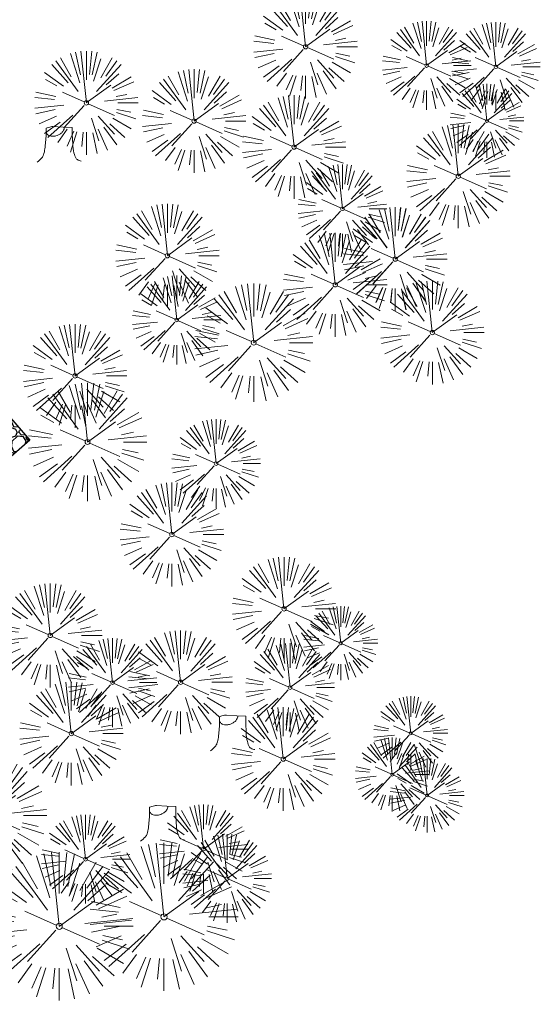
# Model space of a CAD drawing. Header units: feet. Extents: x 1134296 to 1140710, y 647902 to 649877.
# Tile 46 of 66: x 1135107 to 1135212, y 648709 to 648909. Entities that reach past the tile are written whole.
import ezdxf

# ---------------------------------------------------------------- set-up
doc = ezdxf.new("R2010")
doc.units = ezdxf.units.FT
doc.header["$MEASUREMENT"] = 0
for name, color, linetype in [('C-CAMPSITE-PADS', 6, 'Continuous'), ('C-PRKG-ASPH', 5, 'Continuous'), ('C-SWLK-GRVL-PATT', 8, 'Continuous'), ('G-TEXT-ST02', 2, 'Continuous'), ('G-XREF', 7, 'Continuous')]:
    doc.layers.add(name, color=color, linetype=linetype)
doc.layers.add('V-SITE-VEGE', color=8, linetype='Continuous', lineweight=18)

# ---------------------------------------------------------------- blocks, each defined once
blk = doc.blocks.new('V-SITE-VEGE-Coniferious Tree 2')
at = {"color": 0, "linetype": 'ByBlock'}
for p, q in [((-0.0626, 0.1926), (-0.1545, 0.4755)), ((-0.0575, 0.2704), (-0.104, 0.4891)), ((-0.0003, 0.0026), (-0.0523, 0.4973)), ((0, 0.2219), (0, 0.5)), ((0.0289, 0.2753), (0.0522, 0.4973)), ((0.0572, 0.2693), (0.1039, 0.4891)), ((-0.0791, 0.1089), (-0.2939, 0.4045)), ((-0.146, 0.2528), (-0.25, 0.433)), ((0.0685, 0.211), (0.1382, 0.4256)), ((0.1391, 0.2411), (0.25, 0.433)), ((0.1869, 0.2573), (0.2939, 0.4045)), ((-0.1757, 0.1951), (-0.3346, 0.3716)), ((0.0978, 0.1086), (0.3345, 0.3716)), ((-0.2201, 0.1599), (-0.4046, 0.2939)), ((0.192, 0.1729), (0.3116, 0.2806)), ((-0.2844, 0.1642), (-0.3931, 0.227)), ((0.2488, 0.1436), (0.433, 0.25)), ((0.2659, 0.1184), (0.4568, 0.2034)), ((-0.0009, -0.0007), (0.235, 0.1707)), ((-0.2961, 0.0629), (-0.4891, 0.1039)), ((-0.0199, 0.0089), (-0.2319, 0.1032)), ((0.2873, 0.0611), (0.3885, 0.0826)), ((-0.306, 0.0322), (-0.4973, 0.0523)), ((0.1731, 0.0182), (0.4972, 0.0523)), ((0.3025, 0), (0.5, 0)), ((-0.2183, -0.0229), (-0.4973, -0.0523)), ((-0.3022, -0.0642), (-0.4891, -0.1039)), ((-0.023, -0.0255), (-0.2138, -0.2374)), ((0.0185, -0.0083), (0.272, -0.1211)), ((0.2936, -0.0624), (0.4274, -0.0908)), ((-0.2881, -0.1283), (-0.4568, -0.2034)), ((-0.132, -0.1189), (-0.3716, -0.3346)), ((0.1144, -0.1271), (0.2718, -0.3019)), ((0.2891, -0.094), (0.4755, -0.1545)), ((-0.2545, -0.1849), (-0.4046, -0.2939)), ((0.0478, -0.1473), (0.1192, -0.3671)), ((0.2555, -0.1475), (0.433, -0.25)), ((-0.1843, -0.2536), (-0.2767, -0.3808)), ((0.1131, -0.2541), (0.2033, -0.4568)), ((0.1689, -0.2325), (0.2939, -0.4045)), ((0.2254, -0.2029), (0.3716, -0.3346)), ((-0.1214, -0.2725), (-0.1856, -0.4168)), ((-0.091, -0.2799), (-0.1545, -0.4755)), ((-0.0297, -0.2818), (-0.0443, -0.4216)), ((0, -0.2818), (0, -0.5)), ((0.061, -0.2873), (0.1039, -0.4891))]:
    blk.add_line(p, q, dxfattribs=at)
blk.add_circle((0, 0), 0.0208)
blk = doc.blocks.new('V-SITE-VEGE-Stump')
for points in [[(-0.1229, -0.0143, 0.052613), (-0.0986, 0.0077, 0.106195), (-0.0905, 0.0219, 0.044862), (-0.0837, 0.0527, 0.020074), (-0.0776, 0.1229, 0.011675), (-0.0773, 0.1364, 0.007866), (-0.0776, 0.1565)], [(-0.0776, 0.1565, -0.027668), (-0.0534, 0.1634, -0.067978), (-0.0432, 0.1643), (0.0086, 0.1616), (0.054, 0.1591)], [(0.0151, 0.1613, -0.082864), (0.0081, 0.142, -0.111324), (-0.0021, 0.1306, -0.039313), (-0.0159, 0.1223, -0.049197), (-0.028, 0.1177, -0.066002), (-0.0447, 0.1155, -0.070187), (-0.0604, 0.1177, -0.114859), (-0.0685, 0.1223, -0.075938), (-0.0773, 0.1332)], [(0.054, 0.1591, 0.004334), (0.0538, 0.1369, 0.008344), (0.054, 0.1254), (0.0561, 0.0762, 0.046252), (0.0624, 0.0317, 0.069625), (0.0733, 0.0038, 0.149725), (0.0794, -0.002, 0.058523), (0.0992, -0.0091)]]:
    blk.add_lwpolyline(points, format="xyb")
blk = doc.blocks.new('C_XBASE-PACTOLA_02403811')
at = {"layer": 'V-SITE-VEGE'}
for name, p, xscale, yscale, zscale in [('V-SITE-VEGE-Coniferious Tree 2', (1135164.56, 648903.11), 20.99974632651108, 20.99974632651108, 20.99974632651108), ('V-SITE-VEGE-Coniferious Tree 2', (1135189.09, 648899.31), 17.99978256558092, 17.99978256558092, 17.99978256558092), ('V-SITE-VEGE-Coniferious Tree 2', (1135203.11, 648899.07), 17.99978256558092, 17.99978256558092, 17.99978256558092), ('V-SITE-VEGE-Coniferious Tree 2', (1135120.17, 648891.74), 20.99974632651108, 20.99974632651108, 20.99974632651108), ('V-SITE-VEGE-Coniferious Tree 2', (1135141.99, 648888.06), 20.99974632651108, 20.99974632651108, 20.99974632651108), ('V-SITE-VEGE-Coniferious Tree 2', (1135201.3, 648888.1), 14.99981880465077, 14.99981880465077, 14.99981880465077), ('V-SITE-VEGE-Coniferious Tree 2', (1135162.23, 648882.79), 20.99974632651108, 20.99974632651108, 20.99974632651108), ('V-SITE-VEGE-Coniferious Tree 2', (1135195.5, 648876.89), 20.99974632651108, 20.99974632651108, 20.99974632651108), ('V-SITE-VEGE-Stump', (1135115.14, 648880.33), 40.31522404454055, 40.31522404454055, 40.31522404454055), ('V-SITE-VEGE-Coniferious Tree 2', (1135172.02, 648870.3), 17.99978256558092, 17.99978256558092, 17.99978256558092), ('V-SITE-VEGE-Coniferious Tree 2', (1135136.59, 648860.8), 20.99974632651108, 20.99974632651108, 20.99974632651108), ('V-SITE-VEGE-Coniferious Tree 2', (1135182.71, 648860.1), 20.99974632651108, 20.99974632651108, 20.99974632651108), ('V-SITE-VEGE-Coniferious Tree 2', (1135182.73, 648860.1), 20.99974632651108, 20.99974632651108, 20.99974632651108), ('V-SITE-VEGE-Coniferious Tree 2', (1135170.57, 648854.9), 20.99974632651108, 20.99974632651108, 20.99974632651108), ('V-SITE-VEGE-Coniferious Tree 2', (1135138.48, 648847.78), 17.99978256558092, 17.99978256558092, 17.99978256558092), ('V-SITE-VEGE-Coniferious Tree 2', (1135190.24, 648845.23), 20.99974632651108, 20.99974632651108, 20.99974632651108), ('V-SITE-VEGE-Coniferious Tree 2', (1135117.87, 648836.45), 20.99974632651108, 20.99974632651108, 20.99974632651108), ('V-SITE-VEGE-Coniferious Tree 2', (1135146.45, 648818.71), 17.99978256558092, 17.99978256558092, 17.99978256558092), ('V-SITE-VEGE-Coniferious Tree 2', (1135137.48, 648804.34), 20.99974632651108, 20.99974632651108, 20.99974632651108), ('V-SITE-VEGE-Coniferious Tree 2', (1135160.2, 648789.28), 20.99974632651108, 20.99974632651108, 20.99974632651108), ('V-SITE-VEGE-Coniferious Tree 2', (1135112.86, 648783.89), 20.99974632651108, 20.99974632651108, 20.99974632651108), ('V-SITE-VEGE-Coniferious Tree 2', (1135171.69, 648782.33), 14.99981880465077, 14.99981880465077, 14.99981880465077), ('V-SITE-VEGE-Coniferious Tree 2', (1135139.24, 648774.42), 20.99974632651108, 20.99974632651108, 20.99974632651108), ('V-SITE-VEGE-Coniferious Tree 2', (1135125.47, 648774.35), 17.99978256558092, 17.99978256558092, 17.99978256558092), ('V-SITE-VEGE-Coniferious Tree 2', (1135161.42, 648773.34), 17.99978256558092, 17.99978256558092, 17.99978256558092), ('V-SITE-VEGE-Coniferious Tree 2', (1135117.12, 648764.02), 20.99974632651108, 20.99974632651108, 20.99974632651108), ('V-SITE-VEGE-Coniferious Tree 2', (1135185.87, 648764.08), 14.99981880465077, 14.99981880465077, 14.99981880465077), ('V-SITE-VEGE-Stump', (1135150.27, 648761.14), 40.31522404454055, 40.31522404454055, 40.31522404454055), ('V-SITE-VEGE-Coniferious Tree 2', (1135160.03, 648758.87), 20.99974632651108, 20.99974632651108, 20.99974632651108), ('V-SITE-VEGE-Coniferious Tree 2', (1135182.12, 648755.73), 14.99981880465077, 14.99981880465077, 14.99981880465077), ('V-SITE-VEGE-Coniferious Tree 2', (1135189.18, 648751.5), 14.99981880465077, 14.99981880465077, 14.99981880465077), ('V-SITE-VEGE-Coniferious Tree 2', (1135143.91, 648740.65), 17.99978256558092, 17.99978256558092, 17.99978256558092), ('V-SITE-VEGE-Coniferious Tree 2', (1135120.01, 648738.6), 17.99978256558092, 17.99978256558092, 17.99978256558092), ('V-SITE-VEGE-Stump', (1135136.1, 648742.82), 40.31522404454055, 40.31522404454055, 40.31522404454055), ('V-SITE-VEGE-Coniferious Tree 2', (1135148.68, 648734.68), 17.99978256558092, 17.99978256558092, 17.99978256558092), ('V-SITE-VEGE-Coniferious Tree 2', (1135135.88, 648726.92), 29.99963760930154, 29.99963760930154, 29.99963760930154), ('V-SITE-VEGE-Coniferious Tree 2', (1135114.67, 648725), 29.99963760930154, 29.99963760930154, 29.99963760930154)]:
    blk.add_blockref(name, p, dxfattribs=dict(at, xscale=xscale, yscale=yscale, zscale=zscale))
at = {"layer": 'V-SITE-VEGE', "xscale": 23.99971008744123, "yscale": 23.99971008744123, "zscale": 23.99971008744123, "rotation": 8.537736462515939e-07}
for p in [(1135154.06, 648843.18), (1135120.41, 648823.07), (1135100.16, 648747.42)]:
    blk.add_blockref('V-SITE-VEGE-Coniferious Tree 2', p, dxfattribs=at)
blk = doc.blocks.new('C_PBASE-PACTOLA_02403811')
at = {"layer": 'C-CAMPSITE-PADS'}
blk.add_lwpolyline([(1135069.55, 648810.56), (1135098.21, 648835.51), (1135108.72, 648823.45), (1135080.06, 648798.49)], close=True, dxfattribs=at)
blk = doc.blocks.new('C_PHTCH-PACTOLA_02403811')
at = {"layer": 'C-PRKG-ASPH'}
h = blk.add_hatch(dxfattribs=at)
h.set_pattern_fill('ANSI31', color=256, scale=10, angle=70)
edge = h.paths.add_edge_path(flags=16)
edge.add_arc((1135093.57, 648760.36), 542, 143.5704, 153.2664, ccw=False)
edge.add_arc((1135093.57, 648760.36), 542, 133.8743, 143.5704, ccw=False)
edge.add_line((1134717.92, 649151.06), (1134791.74, 649222.04))
edge.add_arc((1134924.81, 649083.64), 192, 124.3358, 133.8743, ccw=False)
edge.add_line((1134816.52, 649242.18), (1134837.54, 649256.54))
edge.add_arc((1134886.61, 649184.7), 87, 64.8666, 124.3358, ccw=False)
edge.add_line((1134923.57, 649263.47), (1134945.86, 649253.01))
edge.add_arc((1134736.9, 648807.59), 492, 56.4591, 64.8666, ccw=False)
edge.add_line((1135008.74, 649217.67), (1135070.9, 649176.46))
edge.add_arc((1135036.64, 649124.78), 62, -10.868, 56.4591, ccw=False)
edge.add_line((1135097.53, 649113.09), (1135091.83, 649083.4))
edge.add_arc((1135001.48, 649100.74), 92, 337.8486, 349.132, ccw=False)
edge.add_line((1135086.69, 649066.05), (1135029.44, 648925.41))
edge.add_arc((1134573.75, 649110.92), 492, 335.736, 337.8486, ccw=False)
edge.add_line((1135022.29, 648908.74), (1134970.11, 648792.98))
edge.add_line((1134970.11, 648792.98), (1134955.07, 648759.62))
edge.add_arc((1134506.53, 648961.81), 492, 331.3466, 335.736, ccw=False)
edge.add_line((1134938.28, 648725.89), (1134902.77, 648660.9))
edge.add_arc((1134778.16, 648728.99), 142, 305.9573, 331.3466, ccw=False)
edge.add_line((1134861.54, 648614.05), (1134757.48, 648538.57))
edge.add_arc((1134835.58, 648430.91), 133, 125.9573, 166.4172)
edge.add_arc((1134672.28, 648470.36), 35, 244.1086, 346.4172, ccw=False)
edge.add_arc((1134691.46, 648509.91), 78.96, 214.9055, 244.1168, ccw=False)
edge.add_line((1134626.71, 648464.73), (1134623.06, 648469.96))
edge.add_arc((1134821.51, 648608.47), 242, 191.1168, 214.9138, ccw=False)
edge.add_line((1134584.05, 648561.81), (1134566.4, 648651.59))
edge.add_arc((1135049.17, 648746.46), 492, 187.9519, 191.1168, ccw=False)
edge.add_line((1134561.9, 648678.39), (1134552.83, 648743.38))
edge.add_arc((1134842.02, 648783.77), 292, 166.3961, 187.9519, ccw=False)
edge.add_line((1134558.21, 648852.45), (1134566.77, 648887.84))
edge.add_arc((1135093.57, 648760.36), 542, 158.0478, 166.3961, ccw=False)
edge.add_arc((1135093.57, 648760.36), 542, 153.2664, 158.0478, ccw=False)
edge = h.paths.add_edge_path()
edge.add_line((1134664.93, 648091.02), (1134641.75, 648097.24))
edge.add_arc((1135131.44, 647965.88), 507, 154.1155, 164.9841, ccw=False)
edge.add_arc((1135131.44, 647965.88), 507, 153.4315, 154.1155, ccw=False)
edge.add_arc((1134241.51, 648410.91), 488, 333.4315, 338.6384)
edge.add_line((1134695.99, 648233.15), (1134704.11, 648253.93))
edge.add_arc((1134529.03, 648322.41), 188, 338.6384, 377.1955)
edge.add_arc((1134651.31, 648360.25), 60, 17.1955, 74.9727)
edge.add_line((1134666.86, 648418.2), (1134661.5, 648419.81))
edge.add_arc((1134691.49, 648509.95), 95, 223.9419, 251.5981, ccw=False)
edge.add_arc((1134691.54, 648509.98), 95.06, 214.9166, 223.9393, ccw=False)
edge.add_line((1134613.59, 648455.57), (1134609.94, 648460.8))
edge.add_arc((1134821.51, 648608.47), 258, 191.1168, 214.9138, ccw=False)
edge.add_line((1134568.35, 648558.72), (1134550.7, 648648.51))
edge.add_arc((1135049.17, 648746.46), 508, 187.9519, 191.1168, ccw=False)
edge.add_line((1134546.06, 648676.18), (1134536.98, 648741.16))
edge.add_arc((1134842.02, 648783.77), 308, 166.3961, 187.9519, ccw=False)
edge.add_line((1134542.66, 648856.22), (1134551.22, 648891.6))
edge.add_arc((1135093.57, 648760.36), 558, 163.9213, 166.3961, ccw=False)
edge.add_arc((1134538.18, 648920.44), 20, 343.9213, 402.7699)
edge.add_line((1134552.86, 648934.02), (1134533.45, 648955.01))
edge.add_arc((1135093.57, 648760.36), 592.98, 146.01874, 160.8371, ccw=False)
edge.add_line((1134601.86, 649091.79), (1134616.58, 649064.03))
edge.add_arc((1134621, 649066.38), 5, 207.9516, 327.0741)
edge.add_arc((1135093.57, 648760.36), 558, 133.8743, 147.0741, ccw=False)
edge.add_line((1134706.83, 649162.6), (1134780.65, 649233.58))
edge.add_arc((1134924.81, 649083.64), 208, 124.3358, 133.8743, ccw=False)
edge.add_line((1134807.49, 649255.39), (1134828.52, 649269.75))
edge.add_arc((1134886.61, 649184.7), 103, 64.8666, 124.3358, ccw=False)
edge.add_line((1134930.36, 649277.95), (1134952.66, 649267.49))
edge.add_arc((1134736.9, 648807.59), 508, 56.4591, 64.8666, ccw=False)
edge.add_line((1135017.58, 649231), (1135079.74, 649189.8))
edge.add_arc((1135036.64, 649124.78), 78, -10.868, 56.4591, ccw=False)
edge.add_line((1135113.25, 649110.08), (1135107.54, 649080.38))
edge.add_arc((1135001.48, 649100.74), 108, 337.8486, 349.132, ccw=False)
edge.add_line((1135101.51, 649060.02), (1135044.25, 648919.38))
edge.add_arc((1134573.75, 649110.92), 508, 335.736, 337.8486, ccw=False)
edge.add_line((1135036.87, 648902.16), (1134969.66, 648753.05))
edge.add_arc((1134506.53, 648961.81), 508, 331.3466, 335.736, ccw=False)
edge.add_line((1134952.32, 648718.22), (1134916.81, 648653.23))
edge.add_arc((1134778.16, 648728.99), 158, 305.9573, 331.3466, ccw=False)
edge.add_line((1134870.94, 648601.1), (1134766.88, 648525.62))
edge.add_arc((1134835.58, 648430.91), 117, 125.9573, 162.2649)
edge.add_arc((1134752.71, 648457.41), 30, 162.2649, 196.8024)
edge.add_arc((1134835.58, 648430.91), 113, 170.9217, 197.5477)
edge.add_line((1134727.84, 648396.84), (1134731.16, 648386.32))
edge.add_arc((1134529.03, 648322.41), 212, 11.3401, 17.5477, ccw=False)
edge.add_arc((1134529.06, 648322.4), 211.97, -20.6491, 11.3422, ccw=False)
edge.add_arc((1134759.87, 648235.31), 34.72, 159.1872, 239.4136)
edge.add_line((1134742.2, 648205.42), (1134709.51, 648185.7))
edge.add_line((1134709.51, 648185.7), (1134699, 648181.01))
edge.add_arc((1135131.44, 647965.88), 483, 153.5512, 164.9841)
at = {"layer": 'C-SWLK-GRVL-PATT'}
h = blk.add_hatch(dxfattribs=at)
h.set_pattern_fill('GRAVEL', color=256, scale=5)
h.set_pattern_definition([(228.012787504, (3.6, 5), (-40, -45), [0.67268, -66.595440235]), (184.969740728, (3.15, 4.5), (60, 5), [1.15434, -114.279623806]), (132.510447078, (2, 4.4), (50, -55), [0.81394, -80.58016298]), (267.273689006, (0.05, 3.15), (5, 100), [1.05119, -104.067790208]), (292.833654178, (0, 2.1), (-25, 60), [1.030775, -102.04686564]), (357.273689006, (0.4, 1.15), (-100, 5), [1.05119, -104.067790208]), (37.694240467, (1.45, 1.1), (-65, -50), [1.390145, -137.624242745]), (72.255328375, (2.55, 1.95), (35, 110), [1.31244, -129.931607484]), (121.429565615, (2.95, 3.2), (-40, 65), [1.05475, -104.420365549]), (175.23635831, (2.4, 4.1), (55, -5), [1.20416, -59.003812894]), (222.397437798, (1.2, 4.2), (-60, -55), [1.55724, -154.166875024]), (138.814074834, (5, 3.1), (-35, 30), [0.531505, -52.619224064]), (171.46923439, (4.6, 3.45), (65, -10), [1.011185, -100.10755708]), (225, (3.6, 3.6), (-6e-16, -5), [0.707105, -6.363962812]), (203.198590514, (3.25, 4.2), (25, 10), [0.38079, -37.69807553]), (291.80140949, (2.9, 4.05), (-5, 15), [0.538515, -26.387309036]), (30.96375653, (3.1, 3.55), (15, 10), [0.874645, -28.280114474]), (161.56505118, (3.85, 4), (10, -5), [0.632455, -15.1789333]), (16.389540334, (0, 4.05), (50, 15), [0.886, -87.714225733]), (70.346175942, (0.85, 4.3), (-20.00000000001, -55.00000000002), [0.743305, -73.587038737]), (293.198590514, (3.85, 5), (-10, 25), [0.761575, -37.31729053]), (343.610459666, (4.15, 4.3), (-50, 15), [0.886, -87.714225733]), (339.44395478, (0, 0.95), (-25, 10), [0.8544, -41.865618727]), (294.77514057, (0.8, 0.65), (-25, 55), [0.71589, -70.873215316]), (66.801409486, (3.9, 0), (10, 25), [0.761575, -37.31729053]), (17.354024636, (4.2, 0.7), (-65, -20), [0.838155, -82.977118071]), (69.44395478, (1.45, 0), (-10, -25), [0.4272, -42.292818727]), (101.30993247, (3.6, 0), (-5, 20), [0.25495, -25.240147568]), (165.96375653, (3.55, 0.25), (15, -5), [1.030775, -19.584753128]), (186.009005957, (2.55, 0.5), (50, 5), [0.95525, -94.569615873]), (303.69006753, (3.1, 3.1), (-5, 10), [0.72111, -17.306646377]), (353.157226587, (3.5, 2.5), (85, -10), [1.25897, -124.63781312]), (60.9453959, (4.75, 2.35), (-20, -35), [0.51478, -50.963370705]), (90, (5, 2.8), (-5, 5), [0.3, -4.7]), (120.256437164, (2.45, 0.65), (20, -35), [0.69462, -68.767599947]), (48.012787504, (2.1, 1.25), (40, 45), [1.34536, -65.922760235]), (0, (3, 2.25), (5, 5), [1.3, -3.7]), (325.30484647, (4.3, 2.25), (50, -35), [0.79057, -78.266371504]), (254.0546041, (4.95, 1.8), (-5, -20), [0.72801, -35.672539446]), (207.645975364, (4.75, 1.1), (-95, -50), [1.185325, -117.347370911]), (175.42607874, (3.7, 0.55), (-65, 5), [1.253995, -124.14536704])])
h.paths.add_polyline_path([(1135069.55, 648810.56), (1135080.06, 648798.49), (1135108.72, 648823.45), (1135098.21, 648835.51)])

msp = doc.modelspace()

# ---------------------------------------------------------------- block references
at = {"layer": 'G-TEXT-ST02'}
msp.add_blockref('C_PHTCH-PACTOLA_02403811', (0, 0), dxfattribs=at)

# ---------------------------------------------------------------- next in the draw order: block references
at = {"layer": 'G-XREF'}
msp.add_blockref('C_XBASE-PACTOLA_02403811', (0, 0), dxfattribs=at)

# ---------------------------------------------------------------- next in the draw order: block references
msp.add_blockref('C_PBASE-PACTOLA_02403811', (0, 0), dxfattribs=at)

doc.saveas('drawing.dxf')
